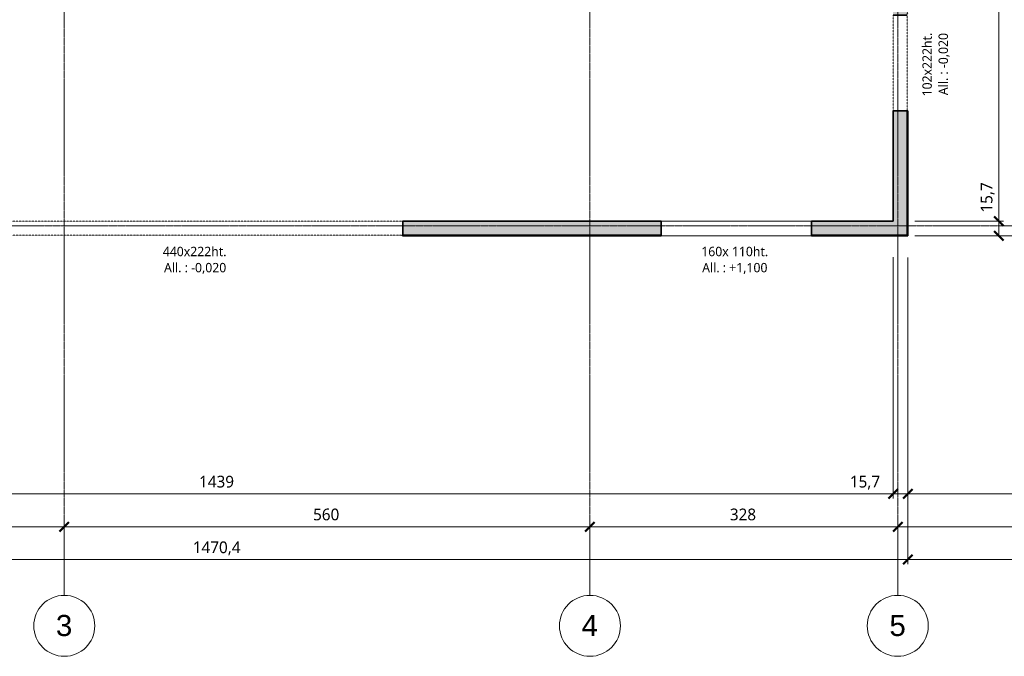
# Model space of a CAD drawing. Header units: millimetres. Extents: x -71081 to 41905, y -31219 to 13463.
# Tile 4 of 15: x -62651 to -52161, y -31219 to -24431. Entities that reach past the tile are written whole.
import ezdxf

# ---------------------------------------------------------------- set-up
doc = ezdxf.new("R2010")
doc.units = ezdxf.units.MM
doc.linetypes.add('Ligne de quadrillage', pattern=[22.225, 12.7, -3.175, 3.175, -3.175])
doc.linetypes.add('Projeté', pattern=[3.96875, 2.38125, -1.5875])
for name, color, linetype, lineweight in [('A-ANNO-DIMS', 211, 'Continuous', 9), ('A-ANNO-DIMS-50', 211, 'Continuous', 9), ('A-DETL-GENF', 92, 'Projeté', 18), ('A-DETL-MEDM', 33, 'Continuous', 35), ('A-DOOR-IDEN', 31, 'Continuous', 9), ('A-GLAZ', 151, 'Continuous', 18), ('A-GLAZ-IDEN', 152, 'Continuous', 9), ('A-WALL', 113, 'Continuous', 18), ('A-WALL-PATT', 111, 'Continuous', 35), ('S-GRID', 1, 'Continuous', 9), ('S-GRID-IDEN', 1, 'Continuous', 9)]:
    doc.layers.add(name, color=color, linetype=linetype, lineweight=lineweight)
doc.styles.add('Arial', font='arial.ttf', dxfattribs={"height": 225})
doc.styles.add('Roboto', font='txt', dxfattribs={"height": 100})
doc.styles.add('Roboto_1', font='txt', dxfattribs={"height": 125})
doc.dimstyles.new('Diagonale_-_Arial_2_5_mm', dxfattribs={"dimscale": 304.8, "dimtxt": 131.342559, "dimasz": 0.328084, "dimexe": 0.164042, "dimexo": 0.246063, "dimgap": 0.082021, "dimtad": 1, "dimdec": 1, "dimlfac": 0.1, "dimrnd": 0.1, "dimdsep": 46, "dimtxsty": 'Roboto_1', "dimblk1": 'OBLIQUE', "dimblk2": 'OBLIQUE', "dimsah": 1, "dimcen": 0.09, "dimazin": 0, "dimtfac": 1, "dimtdec": 4, "dimtix": 1, "dimtmove": 1, "dimatfit": 3, "dimfxl": 1, "dimtvp": 1, "dimtfill": 1, "dimtolj": 1, "dimtzin": 0, "dimarcsym": 2})
doc.dimstyles.new('Diagonale_-_Arial_2_5_mm_1', dxfattribs={"dimscale": 304.8, "dimtxt": 131.342559, "dimasz": 0.328084, "dimexe": 0.164042, "dimexo": 0.246063, "dimgap": 0.082021, "dimtad": 1, "dimdec": 1, "dimlfac": 0.1, "dimrnd": 0.1, "dimdsep": 46, "dimtxsty": 'Roboto_1', "dimblk1": 'OBLIQUE', "dimblk2": 'OBLIQUE', "dimsah": 1, "dimcen": 0.09, "dimazin": 0, "dimtfac": 1, "dimtdec": 4, "dimtix": 1, "dimtmove": 0, "dimatfit": 3, "dimfxl": 1, "dimtvp": 1, "dimtfill": 1, "dimtolj": 1, "dimtzin": 0, "dimarcsym": 2})
pattern_1 = [(45, (0, 0), (-56.1266, 56.1266), []), (45, (19.844, 0), (0, 112.2532), []), (45, (-19.844, 0), (0, 112.2532), [])]
pattern_2 = [(45, (0, 0), (126.99991, 254.00053), [22.451, -157.154]), (45, (47.625, 111.125), (126.99991, 254.00053), [22.451, -157.154]), (45, (63.5, 0), (126.99991, 254.00053), [22.451, -157.154]), (45, (111.125, 111.125), (126.99991, 254.00053), [22.451, -157.154]), (71.565, (15.875, 15.875), (127.00037, 507.99987), [50.201, -351.408]), (71.565, (31.75, 63.5), (127.00037, 507.99987), [50.201, -351.408]), (71.565, (79.375, 15.875), (127.00037, 507.99987), [50.201, -351.408]), (71.565, (95.25, 63.5), (127.00037, 507.99987), [50.201, -351.408]), (135, (15.875, 111.125), (126.99991, -254.00053), [22.451, -157.154]), (135, (63.5, 0), (126.99991, -254.00053), [22.451, -157.154]), (135, (79.375, 111.125), (126.99991, -254.00053), [22.451, -157.154]), (135, (127, 0), (126.99991, -254.00053), [22.451, -157.154]), (108.435, (31.75, 63.5), (127.00037, -507.99987), [50.201, -351.408]), (108.435, (47.625, 15.875), (127.00037, -507.99987), [50.201, -351.408]), (108.435, (95.25, 63.5), (127.00037, -507.99987), [50.201, -351.408]), (108.435, (111.125, 15.875), (127.00037, -507.99987), [50.201, -351.408])]

# ---------------------------------------------------------------- blocks, each defined once
blk = doc.blocks.new('Porte-Ouverture - 440 x 222 cm-201547-Charpente - Rdc')
at = {"layer": 'A-DETL-GENF'}
for p, q in [((2192, 75), (-2208, 75)), ((-2208, -75), (2192, -75))]:
    blk.add_line(p, q, dxfattribs=at)
at = {"layer": 'A-DETL-MEDM'}
for p, q in [((-2208, 75), (-2208, -75)), ((2192, -75), (2192, 75))]:
    blk.add_line(p, q, dxfattribs=at)
blk = doc.blocks.new('Porte-Ouverture - 102 x 222 cm-201730-Charpente - Rdc')
at = {"layer": 'A-DETL-GENF'}
for p, q in [((502, 75), (-518, 75)), ((-518, -75), (502, -75))]:
    blk.add_line(p, q, dxfattribs=at)
at = {"layer": 'A-DETL-MEDM'}
for p, q in [((-518, 75), (-518, -75)), ((502, -75), (502, 75))]:
    blk.add_line(p, q, dxfattribs=at)
blk = doc.blocks.new('Fenêtre-Ouverture carrée - 160 x 110 cm-231635-Charpente - Rdc')
at = {"layer": 'A-GLAZ', "linetype": 'Projeté'}
for p, q in [((-808, 78), (792, 78)), ((792, -78), (-808, -78))]:
    blk.add_line(p, q, dxfattribs=at)
at = {"layer": 'A-GLAZ'}
for p, q in [((-808, -78), (-808, 78)), ((792, 78), (792, -78))]:
    blk.add_line(p, q, dxfattribs=at)
blk = doc.blocks.new('Quadrillage - Extrémité de la ligne de quadrillage - Cercle-11506-Charpente - Rdc')
at = {"layer": 'S-GRID-IDEN'}
blk.add_circle((0, 0), 6.5, dxfattribs=at)
blk = doc.blocks.new('DIMBLOCK31-Charpente - Rdc')
at = {"layer": 'A-ANNO-DIMS-50'}
for p, q in [((-53189, -30188), (-53189, -26967)), ((-67893, -30188), (-67893, -28787)), ((-67893, -30188), (-53189, -30188)), ((-67893, -30188), (-67893, -30238)), ((-53189, -30188), (-53189, -30238))]:
    blk.add_line(p, q, dxfattribs=at)
at = {"layer": 'A-ANNO-DIMS-50', "lineweight": 50}
for p, q in [((-67893, -30188), (-67943, -30238)), ((-67893, -30188), (-67843, -30138)), ((-53189, -30188), (-53239, -30238)), ((-53189, -30188), (-53139, -30138))]:
    blk.add_line(p, q, dxfattribs=at)
at = {"layer": 'A-ANNO-DIMS-50', "color": 0, "insert": (-60807, -29994), "char_height": 125, "width": 638.07, "attachment_point": 1, "line_spacing_factor": 1.016846, "style": 'Roboto_1', "bg_fill": 3, "box_fill_scale": 1.25, "bg_fill_color": 256, "bg_fill_true_color": 13158600, "bg_fill_transparency": 0}
blk.add_mtext('1470,4', dxfattribs=at)
blk = doc.blocks.new('_Oblique')
at = {"color": 0, "linetype": 'ByBlock', "lineweight": -2}
blk.add_line((-0.5, -0.5), (0.5, 0.5), dxfattribs=at)
blk = doc.blocks.new('DIMBLOCK32-Charpente - Rdc')
at = {"layer": 'A-ANNO-DIMS-50'}
for p, q in [((-53189, -30188), (-53189, -26967)), ((-49456, -30188), (-49456, -27942)), ((-53189, -30188), (-49456, -30188)), ((-53189, -30188), (-53189, -30238)), ((-49456, -30188), (-49456, -30238))]:
    blk.add_line(p, q, dxfattribs=at)
at = {"layer": 'A-ANNO-DIMS-50', "lineweight": 50}
for p, q in [((-53189, -30188), (-53239, -30238)), ((-53189, -30188), (-53139, -30138)), ((-49456, -30188), (-49506, -30238)), ((-49456, -30188), (-49406, -30138))]:
    blk.add_line(p, q, dxfattribs=at)
at = {"layer": 'A-ANNO-DIMS-50', "color": 0, "insert": (-51538, -29994), "char_height": 125, "width": 518.59, "attachment_point": 1, "line_spacing_factor": 1.016846, "style": 'Roboto_1', "bg_fill": 3, "box_fill_scale": 1.25, "bg_fill_color": 256, "bg_fill_true_color": 13158600, "bg_fill_transparency": 0}
blk.add_mtext('373,3', dxfattribs=at)
blk = doc.blocks.new('DIMBLOCK35-Charpente - Rdc')
at = {"layer": 'A-ANNO-DIMS-50', "lineweight": 50}
for p, q in [((-63986, -29838), (-63936, -29788)), ((-62176, -29838), (-62126, -29788)), ((-63986, -29838), (-64036, -29888)), ((-62176, -29838), (-62226, -29888))]:
    blk.add_line(p, q, dxfattribs=at)
at = {"layer": 'A-ANNO-DIMS-50'}
for p, q in [((-63986, -29838), (-63986, -29788)), ((-62176, -29838), (-62176, -29788)), ((-63986, -29838), (-62176, -29838)), ((-63986, -29838), (-63986, -29843)), ((-62176, -29838), (-62176, -29843))]:
    blk.add_line(p, q, dxfattribs=at)
at = {"layer": 'A-ANNO-DIMS-50', "color": 0, "insert": (-63230, -29644), "char_height": 125, "width": 358.44, "attachment_point": 1, "line_spacing_factor": 1.016846, "style": 'Roboto_1', "bg_fill": 3, "box_fill_scale": 1.25, "bg_fill_color": 256, "bg_fill_true_color": 13158600, "bg_fill_transparency": 0}
blk.add_mtext('181', dxfattribs=at)
blk = doc.blocks.new('DIMBLOCK36-Charpente - Rdc')
at = {"layer": 'A-ANNO-DIMS-50', "lineweight": 50}
for p, q in [((-62176, -29838), (-62126, -29788)), ((-56576, -29838), (-56526, -29788)), ((-62176, -29838), (-62226, -29888)), ((-56576, -29838), (-56626, -29888))]:
    blk.add_line(p, q, dxfattribs=at)
at = {"layer": 'A-ANNO-DIMS-50'}
for p, q in [((-62176, -29838), (-62176, -29788)), ((-56576, -29838), (-56576, -29788)), ((-62176, -29838), (-56576, -29838)), ((-62176, -29838), (-62176, -29843)), ((-56576, -29838), (-56576, -29843))]:
    blk.add_line(p, q, dxfattribs=at)
at = {"layer": 'A-ANNO-DIMS-50', "color": 0, "insert": (-59525, -29644), "char_height": 125, "width": 358.44, "attachment_point": 1, "line_spacing_factor": 1.016846, "style": 'Roboto_1', "bg_fill": 3, "box_fill_scale": 1.25, "bg_fill_color": 256, "bg_fill_true_color": 13158600, "bg_fill_transparency": 0}
blk.add_mtext('560', dxfattribs=at)
blk = doc.blocks.new('DIMBLOCK37-Charpente - Rdc')
at = {"layer": 'A-ANNO-DIMS-50', "lineweight": 50}
for p, q in [((-56576, -29838), (-56526, -29788)), ((-53296, -29838), (-53246, -29788)), ((-56576, -29838), (-56626, -29888)), ((-53296, -29838), (-53346, -29888))]:
    blk.add_line(p, q, dxfattribs=at)
at = {"layer": 'A-ANNO-DIMS-50'}
for p, q in [((-56576, -29838), (-56576, -29788)), ((-53296, -29838), (-53296, -29788)), ((-56576, -29838), (-53296, -29838)), ((-56576, -29838), (-56576, -29843)), ((-53296, -29838), (-53296, -29843))]:
    blk.add_line(p, q, dxfattribs=at)
at = {"layer": 'A-ANNO-DIMS-50', "color": 0, "insert": (-55085, -29644), "char_height": 125, "width": 358.44, "attachment_point": 1, "line_spacing_factor": 1.016846, "style": 'Roboto_1', "bg_fill": 3, "box_fill_scale": 1.25, "bg_fill_color": 256, "bg_fill_true_color": 13158600, "bg_fill_transparency": 0}
blk.add_mtext('328', dxfattribs=at)
blk = doc.blocks.new('DIMBLOCK38-Charpente - Rdc')
at = {"layer": 'A-ANNO-DIMS-50', "lineweight": 50}
for p, q in [((-53296, -29838), (-53246, -29788)), ((-49536, -29838), (-49486, -29788)), ((-53296, -29838), (-53346, -29888)), ((-49536, -29838), (-49586, -29888))]:
    blk.add_line(p, q, dxfattribs=at)
at = {"layer": 'A-ANNO-DIMS-50'}
for p, q in [((-53296, -29838), (-53296, -29788)), ((-49536, -29838), (-49536, -29788)), ((-53296, -29838), (-49536, -29838)), ((-53296, -29838), (-53296, -29843)), ((-49536, -29838), (-49536, -29843))]:
    blk.add_line(p, q, dxfattribs=at)
at = {"layer": 'A-ANNO-DIMS-50', "color": 0, "insert": (-51565, -29644), "char_height": 125, "width": 358.44, "attachment_point": 1, "line_spacing_factor": 1.016846, "style": 'Roboto_1', "bg_fill": 3, "box_fill_scale": 1.25, "bg_fill_color": 256, "bg_fill_true_color": 13158600, "bg_fill_transparency": 0}
blk.add_mtext('376', dxfattribs=at)
blk = doc.blocks.new('DIMBLOCK41-Charpente - Rdc')
at = {"layer": 'A-ANNO-DIMS-50'}
for p, q in [((-53346, -29488), (-53346, -26962)), ((-67736, -29488), (-67736, -28799)), ((-67736, -29488), (-53346, -29488)), ((-67736, -29488), (-67736, -29538)), ((-53346, -29488), (-53346, -29538))]:
    blk.add_line(p, q, dxfattribs=at)
at = {"layer": 'A-ANNO-DIMS-50', "lineweight": 50}
for p, q in [((-67736, -29488), (-67686, -29438)), ((-53346, -29488), (-53296, -29438)), ((-67736, -29488), (-67786, -29538)), ((-53346, -29488), (-53396, -29538))]:
    blk.add_line(p, q, dxfattribs=at)
at = {"layer": 'A-ANNO-DIMS-50', "color": 0, "insert": (-60740, -29294), "char_height": 125, "width": 477.92, "attachment_point": 1, "line_spacing_factor": 1.016846, "style": 'Roboto_1', "bg_fill": 3, "box_fill_scale": 1.25, "bg_fill_color": 256, "bg_fill_true_color": 13158600, "bg_fill_transparency": 0}
blk.add_mtext('1439', dxfattribs=at)
blk = doc.blocks.new('DIMBLOCK42-Charpente - Rdc')
at = {"layer": 'A-ANNO-DIMS-50'}
for p, q in [((-53346, -29488), (-53346, -26962)), ((-53189, -29488), (-53189, -26967)), ((-53807, -29488), (-53475, -29488)), ((-53475, -29488), (-53267, -29488)), ((-53346, -29488), (-53189, -29488)), ((-53346, -29488), (-53346, -29538)), ((-53189, -29488), (-53189, -29538))]:
    blk.add_line(p, q, dxfattribs=at)
at = {"layer": 'A-ANNO-DIMS-50', "lineweight": 50}
for p, q in [((-53346, -29488), (-53296, -29438)), ((-53189, -29488), (-53139, -29438)), ((-53346, -29488), (-53396, -29538)), ((-53189, -29488), (-53239, -29538))]:
    blk.add_line(p, q, dxfattribs=at)
at = {"layer": 'A-ANNO-DIMS-50', "color": 0, "insert": (-53807, -29294), "char_height": 125, "width": 399.11, "attachment_point": 1, "line_spacing_factor": 1.016846, "style": 'Roboto_1', "bg_fill": 3, "box_fill_scale": 1.25, "bg_fill_color": 256, "bg_fill_true_color": 13158600, "bg_fill_transparency": 0}
blk.add_mtext('15,7', dxfattribs=at)
blk = doc.blocks.new('DIMBLOCK43-Charpente - Rdc')
at = {"layer": 'A-ANNO-DIMS-50'}
for p, q in [((-53189, -29488), (-53189, -26967)), ((-49616, -29488), (-49616, -27942)), ((-53189, -29488), (-49616, -29488)), ((-53189, -29488), (-53189, -29538)), ((-49616, -29488), (-49616, -29538))]:
    blk.add_line(p, q, dxfattribs=at)
at = {"layer": 'A-ANNO-DIMS-50', "lineweight": 50}
for p, q in [((-53189, -29488), (-53139, -29438)), ((-49616, -29488), (-49566, -29438)), ((-53189, -29488), (-53239, -29538)), ((-49616, -29488), (-49666, -29538))]:
    blk.add_line(p, q, dxfattribs=at)
at = {"layer": 'A-ANNO-DIMS-50', "color": 0, "insert": (-51618, -29294), "char_height": 125, "width": 518.59, "attachment_point": 1, "line_spacing_factor": 1.016846, "style": 'Roboto_1', "bg_fill": 3, "box_fill_scale": 1.25, "bg_fill_color": 256, "bg_fill_true_color": 13158600, "bg_fill_transparency": 0}
blk.add_mtext('357,3', dxfattribs=at)
blk = doc.blocks.new('DIMBLOCK45-Charpente - Rdc')
at = {"layer": 'A-ANNO-DIMS-50', "lineweight": 50}
for p, q in [((-51557, -16922), (-51607, -16872)), ((-51557, -16922), (-51507, -16972)), ((-51557, -26736), (-51607, -26686)), ((-51557, -26736), (-51507, -26786))]:
    blk.add_line(p, q, dxfattribs=at)
at = {"layer": 'A-ANNO-DIMS-50'}
for p, q in [((-51557, -16922), (-53114, -16922)), ((-51557, -26736), (-51557, -16922)), ((-51557, -16922), (-51507, -16922)), ((-51557, -26736), (-53114, -26736)), ((-51557, -26736), (-51507, -26736))]:
    blk.add_line(p, q, dxfattribs=at)
at = {"layer": 'A-ANNO-DIMS-50', "color": 0, "insert": (-51752, -22045), "char_height": 125, "width": 518.59, "attachment_point": 1, "rotation": 90, "line_spacing_factor": 1.016846, "style": 'Roboto_1', "bg_fill": 3, "box_fill_scale": 1.25, "bg_fill_color": 256, "bg_fill_true_color": 13158600, "bg_fill_transparency": 0}
blk.add_mtext('981,4', dxfattribs=at)
blk = doc.blocks.new('DIMBLOCK50-Charpente - Rdc')
at = {"layer": 'A-ANNO-DIMS-50'}
for p, q in [((-51868, -26250), (-51868, -26583)), ((-51868, -26629), (-51872, -26629)), ((-51868, -26583), (-51868, -26682)), ((-51868, -26629), (-51868, -26736)), ((-51868, -26629), (-51818, -26629)), ((-51868, -26736), (-53114, -26736)), ((-51868, -26736), (-51818, -26736))]:
    blk.add_line(p, q, dxfattribs=at)
at = {"layer": 'A-ANNO-DIMS-50', "lineweight": 50}
for p, q in [((-51868, -26629), (-51918, -26579)), ((-51868, -26629), (-51818, -26679)), ((-51868, -26736), (-51918, -26686)), ((-51868, -26736), (-51818, -26786))]:
    blk.add_line(p, q, dxfattribs=at)
at = {"layer": 'A-ANNO-DIMS-50', "color": 0, "insert": (-52063, -26583), "char_height": 125, "width": 399.11, "attachment_point": 1, "rotation": 90, "line_spacing_factor": 1.016846, "style": 'Roboto_1', "bg_fill": 3, "box_fill_scale": 1.25, "bg_fill_color": 256, "bg_fill_true_color": 13158600, "bg_fill_transparency": 0}
blk.add_mtext('10,7', dxfattribs=at)
blk = doc.blocks.new('DIMBLOCK51-Charpente - Rdc')
at = {"layer": 'A-ANNO-DIMS-50'}
for p, q in [((-52218, -26155), (-52218, -26488)), ((-52218, -26488), (-52218, -26657)), ((-52218, -26579), (-53115, -26579)), ((-52218, -26736), (-52218, -26579)), ((-52218, -26579), (-52168, -26579)), ((-52218, -26736), (-53114, -26736)), ((-52218, -26736), (-52168, -26736))]:
    blk.add_line(p, q, dxfattribs=at)
at = {"layer": 'A-ANNO-DIMS-50', "lineweight": 50}
for p, q in [((-52218, -26579), (-52268, -26529)), ((-52218, -26579), (-52168, -26629)), ((-52218, -26736), (-52268, -26686)), ((-52218, -26736), (-52168, -26786))]:
    blk.add_line(p, q, dxfattribs=at)
at = {"layer": 'A-ANNO-DIMS-50', "color": 0, "insert": (-52413, -26488), "char_height": 125, "width": 399.11, "attachment_point": 1, "rotation": 90, "line_spacing_factor": 1.016846, "style": 'Roboto_1', "bg_fill": 3, "box_fill_scale": 1.25, "bg_fill_color": 256, "bg_fill_true_color": 13158600, "bg_fill_transparency": 0}
blk.add_mtext('15,7', dxfattribs=at)
blk = doc.blocks.new('DIMBLOCK52-Charpente - Rdc')
at = {"layer": 'A-ANNO-DIMS-50', "lineweight": 50}
for p, q in [((-52218, -17079), (-52268, -17029)), ((-52218, -17079), (-52168, -17129)), ((-52218, -26579), (-52268, -26529)), ((-52218, -26579), (-52168, -26629))]:
    blk.add_line(p, q, dxfattribs=at)
at = {"layer": 'A-ANNO-DIMS-50'}
for p, q in [((-52218, -17079), (-52268, -17079)), ((-52218, -26579), (-52218, -17079)), ((-52218, -17079), (-52214, -17079)), ((-52218, -26579), (-53115, -26579)), ((-52218, -26579), (-52168, -26579))]:
    blk.add_line(p, q, dxfattribs=at)
at = {"layer": 'A-ANNO-DIMS-50', "color": 0, "insert": (-52413, -21978), "char_height": 125, "width": 358.44, "attachment_point": 1, "rotation": 90, "line_spacing_factor": 1.016846, "style": 'Roboto_1', "bg_fill": 3, "box_fill_scale": 1.25, "bg_fill_color": 256, "bg_fill_true_color": 13158600, "bg_fill_transparency": 0}
blk.add_mtext('950', dxfattribs=at)

msp = doc.modelspace()

# ---------------------------------------------------------------- hatches: boundary and pattern name
at = {"layer": 'A-WALL-PATT', "lineweight": 18}
h = msp.add_hatch(dxfattribs=at)
h.set_pattern_fill('FP_2', color=256, style=0, pattern_type=2)
h.set_pattern_definition(pattern_1)
h.paths.add_polyline_path([(-53188.87, -26723.76), (-53188.87, -25403.76), (-53200.87, -25403.76), (-53200.87, -26723.76)])
h.paths.add_polyline_path([(-53200.87, -24383.76), (-53188.87, -24383.76), (-53188.87, -16933.76), (-53200.87, -16933.76), (-53200.87, -21997.57)])
h = msp.add_hatch(dxfattribs=at)
h.set_pattern_fill('FP_1', color=256, style=0, pattern_type=2)
h.set_pattern_definition(pattern_2)
h.paths.add_polyline_path([(-53345.87, -26578.76), (-53200.87, -26578.76), (-53200.87, -25403.76), (-53345.87, -25403.76)])
h.paths.add_polyline_path([(-53200.87, -24383.76), (-53200.87, -17078.76), (-53345.87, -17078.76), (-53345.87, -24383.76)])
h = msp.add_hatch(dxfattribs=at)
h.set_pattern_fill('FP_1', color=256, style=0, pattern_type=2)
h.set_pattern_definition(pattern_2)
h.paths.add_polyline_path([(-54215.87, -26723.76), (-53200.87, -26723.76), (-53200.87, -26578.76), (-54215.87, -26578.76)])
h.paths.add_polyline_path([(-55815.87, -26723.76), (-55815.87, -26578.76), (-58570.87, -26578.76), (-58570.87, -26723.76)])
h.paths.add_polyline_path([(-62970.87, -26723.76), (-62970.87, -26578.76), (-65335.87, -26578.76), (-65335.87, -26723.76)])
h.paths.add_polyline_path([(-66335.87, -26723.76), (-66335.87, -26578.76), (-67735.87, -26578.76), (-67735.87, -26723.76)])
h = msp.add_hatch(dxfattribs=at)
h.set_pattern_fill('FP_2', color=256, style=0, pattern_type=2)
h.set_pattern_definition(pattern_1)
h.paths.add_polyline_path([(-53425.91, -26735.76), (-53188.87, -26735.76), (-53188.87, -26723.76), (-54215.87, -26723.76), (-54215.87, -26735.76)])
h.paths.add_polyline_path([(-55815.87, -26735.76), (-55815.87, -26723.76), (-58570.87, -26723.76), (-58570.87, -26735.76)])
h.paths.add_polyline_path([(-62970.87, -26735.76), (-62970.87, -26723.76), (-65335.87, -26723.76), (-65335.87, -26735.76)])
h.paths.add_polyline_path([(-66335.87, -26735.76), (-66335.87, -26723.76), (-67880.87, -26723.76), (-67880.87, -26735.76), (-67735.87, -26735.76)])

# ---------------------------------------------------------------- linework, layer by layer
at = {"layer": 'A-WALL', "lineweight": 35}
for p, q in [((-53345.87, -25403.76), (-53345.87, -26578.76)), ((-53188.87, -25403.76), (-53195.87, -25403.76)), ((-53188.87, -26735.76), (-53188.87, -25403.76)), ((-55815.87, -26578.76), (-58570.87, -26578.76)), ((-55815.87, -26735.76), (-55815.87, -26578.76)), ((-53345.87, -26578.76), (-54215.87, -26578.76)), ((-54215.87, -26578.76), (-54215.87, -26735.76)), ((-58570.87, -26728.76), (-58570.87, -26735.76)), ((-58570.87, -26735.76), (-55815.87, -26735.76)), ((-54215.87, -26735.76), (-53188.87, -26735.76))]:
    msp.add_line(p, q, dxfattribs=at)
at = {"layer": 'A-WALL'}
for p, q in [((-53200.87, -25403.76), (-53200.87, -26723.76)), ((-55815.87, -26578.76), (-54215.87, -26578.76)), ((-55815.87, -26723.76), (-58570.87, -26723.76)), ((-54215.87, -26735.76), (-55815.87, -26735.76)), ((-53200.87, -26723.76), (-54215.87, -26723.76))]:
    msp.add_line(p, q, dxfattribs=at)
at = {"layer": 'S-GRID', "linetype": 'Ligne de quadrillage'}
for p, q in [((-62175.87, -30569.16), (-62175.87, -14467.83)), ((-56575.87, -30569.16), (-56575.87, -14467.83)), ((-53295.87, -30569.16), (-53295.87, -14467.83)), ((-70430.91, -26628.76), (-47555.31, -26628.76))]:
    msp.add_line(p, q, dxfattribs=at)

# ---------------------------------------------------------------- block references
at = {"layer": 'A-DETL-MEDM', "rotation": 269.9999999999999}
msp.add_blockref('Porte-Ouverture - 102 x 222 cm-201730-Charpente - Rdc', (-53270.87, -24901.95), dxfattribs=at)
at = {"layer": 'A-DETL-MEDM'}
msp.add_blockref('Porte-Ouverture - 440 x 222 cm-201547-Charpente - Rdc', (-60762.68, -26653.76), dxfattribs=at)
at = {"layer": 'A-GLAZ', "rotation": 180}
msp.add_blockref('Fenêtre-Ouverture carrée - 160 x 110 cm-231635-Charpente - Rdc', (-55024.06, -26657.26), dxfattribs=at)
at = {"layer": 'S-GRID-IDEN', "xscale": 49.99999999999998, "yscale": 49.99999999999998, "zscale": 49.99999999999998}
for p in [(-62175.87, -30894.16), (-56575.87, -30894.16), (-53295.87, -30894.16)]:
    msp.add_blockref('Quadrillage - Extrémité de la ligne de quadrillage - Cercle-11506-Charpente - Rdc', p, dxfattribs=at)

# ---------------------------------------------------------------- next in the draw order: texts
at = {"layer": 'S-GRID-IDEN', "char_height": 225, "width": 212.4472, "attachment_point": 1, "style": 'Arial', "bg_fill": 3, "box_fill_scale": 1.25, "bg_fill_color": 256, "bg_fill_true_color": 13158600, "bg_fill_transparency": 0}
for s, insert in [('3', (-62265.18, -30777.87)), ('4', (-56665.18, -30777.87)), ('5', (-53385.18, -30777.87))]:
    msp.add_mtext(s, dxfattribs=dict(at, insert=insert))

# ---------------------------------------------------------------- next in the draw order: dimensions: what is measured, and where the dimension line sits
at = {"layer": 'A-ANNO-DIMS'}
dim = msp.add_linear_dim(base=(-51557.23, -16921.76), p1=(-53188.87, -26735.76), p2=(-53188.87, -16921.76), angle=90, dimstyle='Diagonale_-_Arial_2_5_mm_1', override={"dimpost": '<>', "dimfxl": 9814}, dxfattribs=at)
dim.commit()
dim.dimension.update_dxf_attribs({"geometry": 'DIMBLOCK45-Charpente - Rdc', "text_midpoint": (-51646.44, -21828.76)})
dim = msp.add_linear_dim(base=(-53188.87, -30188.34), p1=(-67892.87, -28711.7), p2=(-53188.87, -26891.57), dimstyle='Diagonale_-_Arial_2_5_mm_1', override={"dimpost": '<>', "dimfxl": 14816.22334}, dxfattribs=at)
dim.commit()
dim.dimension.update_dxf_attribs({"geometry": 'DIMBLOCK31-Charpente - Rdc', "text_midpoint": (-60540.87, -30099.13)})

# ---------------------------------------------------------------- next in the draw order: dimensions: what is measured, and where the dimension line sits
dim = msp.add_linear_dim(base=(-51868.14, -26735.76), p1=(-51797.43, -26628.76), p2=(-53188.87, -26735.76), angle=90, dimstyle='Diagonale_-_Arial_2_5_mm', override={"dimpost": '<>', "dimfxl": 1395.543343}, dxfattribs=at)
dim.commit()
dim.dimension.update_dxf_attribs({"geometry": 'DIMBLOCK50-Charpente - Rdc', "text_midpoint": (-51979.3, -26383.05), "dimtype": 160, "text_rotation": 90})
for base, p1, p2, override, picture, middle in [((-53345.87, -29488.34), (-67735.87, -28723.8), (-53345.87, -26886.53), {"dimpost": '<>', "dimfxl": 14506.814112}, 'DIMBLOCK41-Charpente - Rdc', (-60540.87, -29399.13)), ((-49455.87, -30188.34), (-53188.87, -26891.57), (-49455.87, -27866.53), {"dimpost": '<>', "dimfxl": 3858.217216}, 'DIMBLOCK32-Charpente - Rdc', (-51322.37, -30099.13)), ((-62175.87, -29838.34), (-63985.87, -29767.63), (-62175.87, -29767.63), {"dimpost": '<>', "dimfxl": 1810}, 'DIMBLOCK35-Charpente - Rdc', (-63080.87, -29749.13))]:
    dim = msp.add_linear_dim(base=base, p1=p1, p2=p2, dimstyle='Diagonale_-_Arial_2_5_mm_1', override=override, dxfattribs=at)
    dim.commit()
    dim.dimension.update_dxf_attribs({"geometry": picture, "text_midpoint": middle})

# ---------------------------------------------------------------- next in the draw order: texts
at = {"layer": 'A-DOOR-IDEN', "char_height": 100, "attachment_point": 1, "style": 'Roboto'}
for s, insert, width in [('440x222ht.', (-61126.37, -26852.87), 857.8056), ('All. : -0,020', (-61113.14, -27024.85), 829.7466)]:
    msp.add_mtext(s, dxfattribs=dict(at, insert=insert, width=width))
at = {"layer": 'A-GLAZ-IDEN', "char_height": 100, "attachment_point": 1, "style": 'Roboto'}
for s, insert, width in [('160x 110ht.', (-55389.62, -26852.87), 901.8984), ('All. : +1,100', (-55379.69, -27024.85), 877.8478)]:
    msp.add_mtext(s, dxfattribs=dict(at, insert=insert, width=width))

# ---------------------------------------------------------------- next in the draw order: dimensions: what is measured, and where the dimension line sits
at = {"layer": 'A-ANNO-DIMS'}
dim = msp.add_linear_dim(base=(-52218.14, -26578.76), p1=(-53188.87, -26735.76), p2=(-53190.05, -26578.76), angle=90, dimstyle='Diagonale_-_Arial_2_5_mm', override={"dimpost": '<>', "dimfxl": 157.004491}, dxfattribs=at)
dim.commit()
dim.dimension.update_dxf_attribs({"geometry": 'DIMBLOCK51-Charpente - Rdc', "text_midpoint": (-52329.3, -26288.29), "dimtype": 160, "text_rotation": 90})
dim = msp.add_linear_dim(base=(-53188.87, -29488.34), p1=(-53345.87, -26886.53), p2=(-53188.87, -26891.57), dimstyle='Diagonale_-_Arial_2_5_mm', override={"dimpost": '<>', "dimfxl": 157.080809}, dxfattribs=at)
dim.commit()
dim.dimension.update_dxf_attribs({"geometry": 'DIMBLOCK42-Charpente - Rdc', "text_midpoint": (-53607.78, -29377.19), "dimtype": 160})
dim = msp.add_linear_dim(base=(-56575.87, -29838.34), p1=(-62175.87, -29767.63), p2=(-56575.87, -29767.63), dimstyle='Diagonale_-_Arial_2_5_mm_1', override={"dimpost": '<>', "dimfxl": 5600}, dxfattribs=at)
dim.commit()
dim.dimension.update_dxf_attribs({"geometry": 'DIMBLOCK36-Charpente - Rdc', "text_midpoint": (-59375.87, -29749.13)})

# ---------------------------------------------------------------- next in the draw order: dimensions: what is measured, and where the dimension line sits
dim = msp.add_linear_dim(base=(-52218.14, -17078.76), p1=(-53190.05, -26578.76), p2=(-52288.85, -17078.76), angle=90, dimstyle='Diagonale_-_Arial_2_5_mm_1', override={"dimpost": '<>', "dimfxl": 9542.649736}, dxfattribs=at)
dim.commit()
dim.dimension.update_dxf_attribs({"geometry": 'DIMBLOCK52-Charpente - Rdc', "text_midpoint": (-52307.36, -21828.76)})
for base, p1, p2, override, picture, middle in [((-49615.87, -29488.34), (-53188.87, -26891.57), (-49615.87, -27866.53), {"dimpost": '<>', "dimfxl": 3703.630662}, 'DIMBLOCK43-Charpente - Rdc', (-51402.37, -29399.13)), ((-53295.87, -29838.34), (-56575.87, -29767.63), (-53295.87, -29767.63), {"dimpost": '<>', "dimfxl": 3280}, 'DIMBLOCK37-Charpente - Rdc', (-54935.87, -29749.13))]:
    dim = msp.add_linear_dim(base=base, p1=p1, p2=p2, dimstyle='Diagonale_-_Arial_2_5_mm_1', override=override, dxfattribs=at)
    dim.commit()
    dim.dimension.update_dxf_attribs({"geometry": picture, "text_midpoint": middle})

# ---------------------------------------------------------------- next in the draw order: texts
at = {"layer": 'A-DOOR-IDEN', "char_height": 100, "attachment_point": 1, "rotation": 90, "style": 'Roboto'}
for s, insert, width in [('102x222ht.', (-53033.42, -25249.26), 857.8056), ('All. : -0,020', (-52861.44, -25236.03), 829.7466)]:
    msp.add_mtext(s, dxfattribs=dict(at, insert=insert, width=width))

# ---------------------------------------------------------------- next in the draw order: dimensions: what is measured, and where the dimension line sits
at = {"layer": 'A-ANNO-DIMS'}
dim = msp.add_linear_dim(base=(-49535.87, -29838.34), p1=(-53295.87, -29767.63), p2=(-49535.87, -29767.63), dimstyle='Diagonale_-_Arial_2_5_mm_1', override={"dimpost": '<>', "dimfxl": 3760}, dxfattribs=at)
dim.commit()
dim.dimension.update_dxf_attribs({"geometry": 'DIMBLOCK38-Charpente - Rdc', "text_midpoint": (-51415.87, -29749.13)})

doc.saveas('drawing.dxf')
